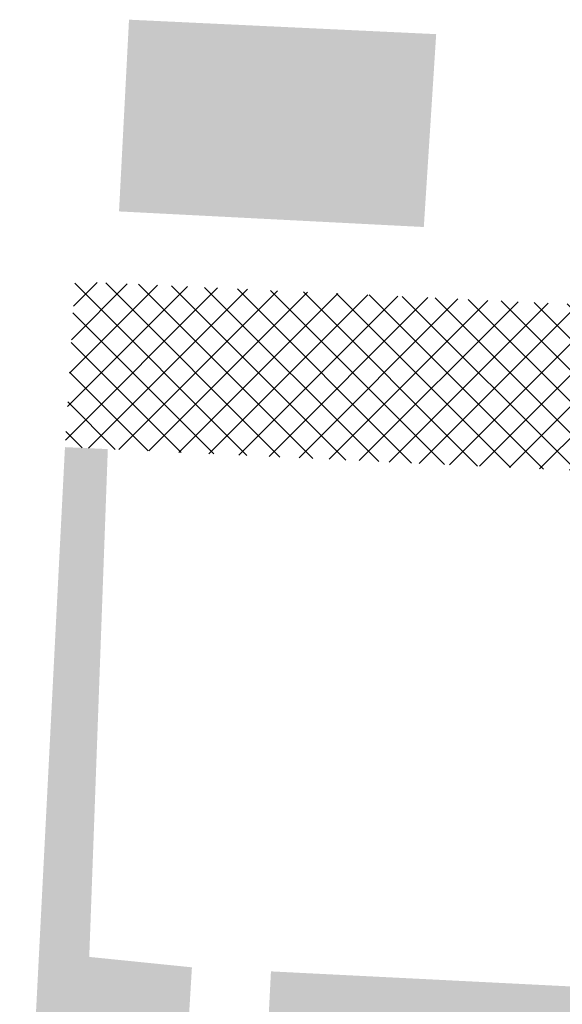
# Model space of a CAD drawing. Header units: millimetres. Extents: x 32690613 to 32694392, y 5343730 to 5344753.
# Tile 89 of 170: x 32692504 to 32692516, y 5344478 to 5344499. Entities that reach past the tile are written whole.
import ezdxf

# ---------------------------------------------------------------- set-up
doc = ezdxf.new("R2010")
doc.units = ezdxf.units.MM
doc.header["$LTSCALE"] = 0.01
doc.layers.add('Gel-Rasengitter', color=105, linetype='Continuous', lineweight=5)
doc.layers.add('Veg-Rasen', color=7, linetype='Continuous', lineweight=5, true_color=0xb9f3a0)

msp = doc.modelspace()

# ---------------------------------------------------------------- hatches: boundary and pattern name
at = {"layer": 'Gel-Rasengitter'}
h = msp.add_hatch(dxfattribs=at)
h.set_pattern_fill('ANSI37', color=256, scale=0.15, style=0)
h.set_pattern_definition([(45, (32692692.89605, 5344273.37825), (-0.3367596, 0.3367596), []), (135, (32692692.89605, 5344273.37825), (-0.3367596, -0.3367596), [])])
h.paths.add_polyline_path([(32692505.429, 5344493.218), (32692505.217, 5344489.668), (32692532.605, 5344488.41), (32692532.834, 5344493.353), (32692532.571, 5344493.163), (32692532.261, 5344492.992), (32692531.868, 5344492.835), (32692530.851, 5344492.52), (32692530.162, 5344492.331), (32692529.262, 5344492.124)])
at = {"layer": 'Veg-Rasen', "transparency": 33554687}
for points in [[(32692506.589, 5344498.824), (32692506.375, 5344494.717), (32692512.905, 5344494.383), (32692513.17, 5344498.514)], [(32692506.135, 5344489.626), (32692505.737, 5344478.749), (32692507.937, 5344478.526), (32692507.454, 5344470.583), (32692504.247, 5344470.749), (32692505.217, 5344489.668)], [(32692538.325, 5344473.23), (32692538.564, 5344477.577), (32692519.397, 5344478.492), (32692519.369, 5344477.95), (32692509.63, 5344478.439), (32692509.195, 5344469.889), (32692511.195, 5344469.786), (32692511.207, 5344470.015), (32692518.496, 5344469.638), (32692518.428, 5344468.319), (32692564.462, 5344466.034), (32692563.348, 5344443.598), (32692568.644, 5344443.326), (32692569.709, 5344464.177), (32692569.344, 5344467.032), (32692569.166, 5344467.97), (32692569.073, 5344468.395), (32692568.957, 5344468.815), (32692568.819, 5344469.228), (32692568.658, 5344469.632), (32692568.475, 5344470.028), (32692568.272, 5344470.412), (32692568.047, 5344470.785), (32692567.803, 5344471.146), (32692567.434, 5344471.659), (32692564.626, 5344471.906), (32692562.049, 5344472.083), (32692559.705, 5344472.19), (32692557.592, 5344472.227), (32692555.71, 5344472.195), (32692554.061, 5344472.092), (32692552.643, 5344471.92), (32692551.458, 5344471.678), (32692550.424, 5344471.436), (32692549.464, 5344471.262), (32692548.578, 5344471.159), (32692547.764, 5344471.124), (32692547.024, 5344471.159), (32692546.358, 5344471.263), (32692545.765, 5344471.437), (32692545.245, 5344471.68), (32692544.758, 5344471.944), (32692544.263, 5344472.184), (32692543.761, 5344472.399), (32692543.251, 5344472.588), (32692542.733, 5344472.753), (32692542.208, 5344472.892), (32692541.675, 5344473.007), (32692541.134, 5344473.096)]]:
    msp.add_hatch(color=256, dxfattribs=at).paths.add_polyline_path(points)

doc.saveas('drawing.dxf')
